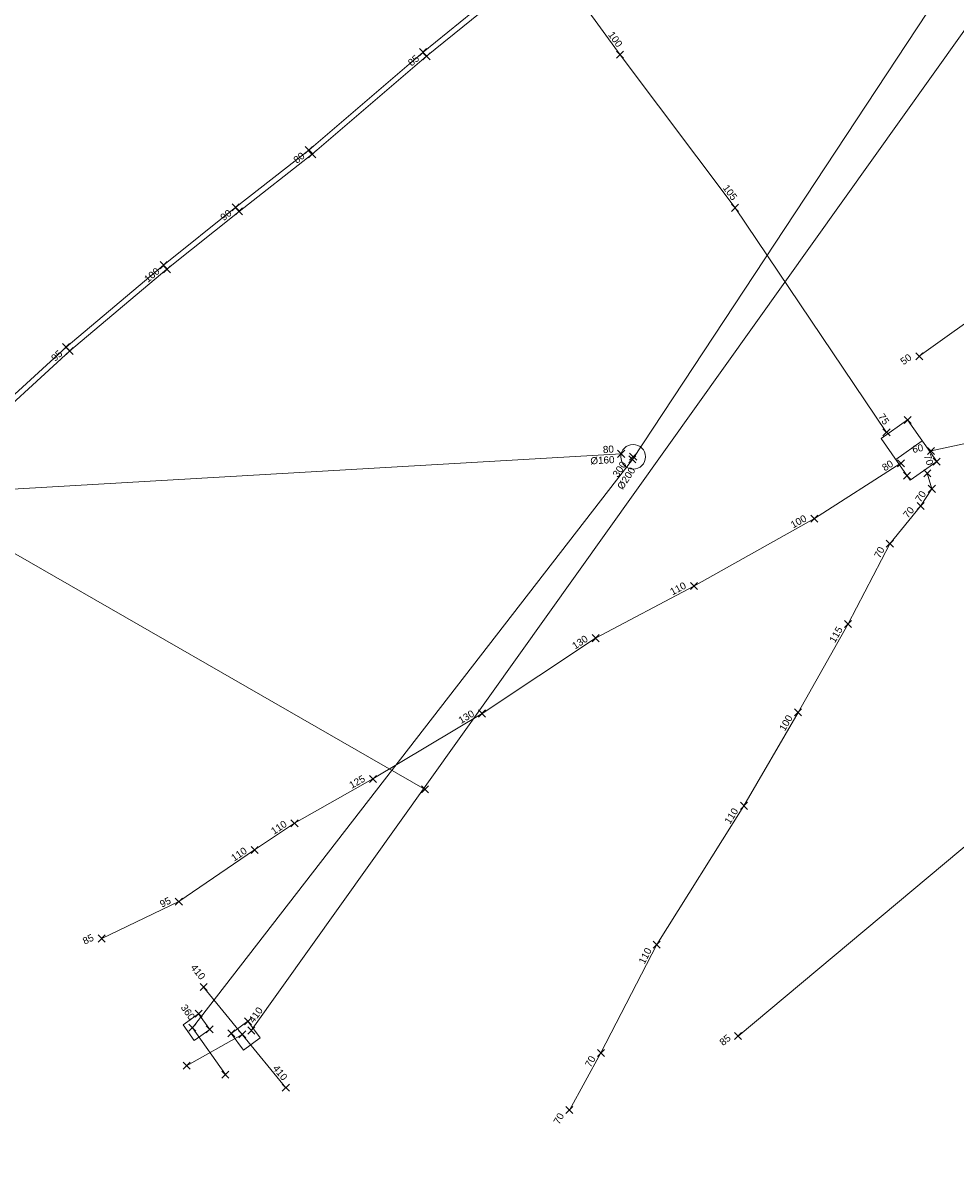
# Model space of a CAD drawing. Header units: metres. Extents: x 1575778 to 1576006, y 2263010 to 2263161.
# Tile 5 of 18: x 1575859 to 1575886, y 2263042 to 2263075. Entities that reach past the tile are written whole.
import ezdxf
from ezdxf.enums import TextEntityAlignment as Align
from ezdxf.lldxf.tags import DXFTag

# ---------------------------------------------------------------- set-up
doc = ezdxf.new("R2010")
doc.units = ezdxf.units.M
doc.header["$PDMODE"] = 3
doc.header["$PDSIZE"] = 0.1
doc.linetypes.add('TOPO_CONTINU', pattern=[0.5, 0.25, 0.25])
doc.layers.get('0').update_dxf_attribs({"lineweight": 0})
for name, color, linetype, lineweight in [('RSX_BT_LIGNES', 1, 'BT', 0), ('RSX_DIV_LIGNES', 211, 'DIVERS', 0), ('RSX_EP_LIGNES', 4, 'EP', 0), ('RSX_EU_LIGNES', 16, 'EU', 0), ('RSX_HT_LIGNES', 1, 'HT', 0), ('RSX_TEL_LIGNES', 3, 'TEL', 0), ('TOP_DALLE_RESEAU', 206, 'TOPO_CONTINU', 0), ('TOP_PLAQUE_EGOUT', 5, 'TOPO_CONTINU', 0), ('TXT_DIAM_RSX', 7, 'TOPO_CONTINU', 0), ('TXT_PROF_RSX', 7, 'TOPO_CONTINU', 0), ('XYZ_BT', 1, 'Continuous', 0), ('XYZ_DALLE_RESEAU', 7, 'TOPO_CONTINU', 0), ('XYZ_DIV', 211, 'Continuous', 0), ('XYZ_EP', 4, 'Continuous', 0), ('XYZ_EU', 16, 'Continuous', 0), ('XYZ_HT', 1, 'Continuous', 0), ('XYZ_PLAQUE_EGOUT', 7, 'TOPO_CONTINU', 0), ('XYZ_TEL', 3, 'Continuous', 0)]:
    doc.layers.add(name, color=color, linetype=linetype, lineweight=lineweight)
doc.styles.add('Romans', font='romans.SHX')
doc.styles.get("Standard").update_dxf_attribs({"font": 'arial.ttf'})
tags = doc.linetypes.add('BT', pattern='A,2.5,-0.5,["BT",Romans,S=0.2,R=0,X=-0.2,Y=-0.1],-0.5', length=3.5).pattern_tags.tags
tags[6] = DXFTag(74, 10)
tags = doc.linetypes.add('ClB', pattern='A,2.5,-0.8,["CL.B",Romans,S=0.2,R=0,X=-0.4,Y=-0.1],-0.8', length=4.1).pattern_tags.tags
tags[6] = DXFTag(74, 10)
tags = doc.linetypes.add('ClC', pattern='A,2.5,-0.8,["CL.C",Romans,S=0.2,R=0,X=-0.4,Y=-0.1],-0.8', length=4.1).pattern_tags.tags
tags[6] = DXFTag(74, 10)
tags = doc.linetypes.add('DIVERS', pattern='A,2.5,-0.6,["DIV",Romans,S=0.2,R=0,X=-0.3,Y=-0.1],-0.6', length=3.7).pattern_tags.tags
tags[6] = DXFTag(74, 10)
tags = doc.linetypes.add('EP', pattern='A,1.25,0,["►",Standard,S=0.2,R=0,X=-0.05,Y=-0.095],-0.1,1.15,-0.5,["EP",Romans,S=0.2,R=0,X=-0.2,Y=-0.1],-0.5', length=3.5).pattern_tags.tags
tags[19] = DXFTag(74, 10)
tags = doc.linetypes.add('EU', pattern='A,1.25,0,["►",Standard,S=0.2,R=0,X=-0.05,Y=-0.095],-0.1,1.15,-0.5,["EU",Romans,S=0.2,R=0,X=-0.2,Y=-0.1],-0.5', length=3.5).pattern_tags.tags
tags[19] = DXFTag(74, 10)
tags = doc.linetypes.add('HT', pattern='A,2.5,-0.5,["HT",Romans,S=0.2,R=0,X=-0.2,Y=-0.1],-0.5', length=3.5).pattern_tags.tags
tags[6] = DXFTag(74, 10)
tags = doc.linetypes.add('TEL', pattern='A,2.5,-0.6,["TEL",Romans,S=0.2,R=0,X=-0.3,Y=-0.1],-0.6', length=3.7).pattern_tags.tags
tags[6] = DXFTag(74, 10)

# ---------------------------------------------------------------- blocks, each defined once
blk = doc.blocks.new('BDU_SEMIS_MAT_ALT')
at = {"color": 0}
blk.add_point((0, 0), dxfattribs=at)
blk = doc.blocks.new('RSX_PT')
blk.add_point((0, 0))
at = {"layer": 'TXT_DIAM_RSX', "color": 0}
blk.add_attdef('DIAM', text='', height=0.2, dxfattribs=at).set_placement((-0.2, -0.15), align=Align.MIDDLE_RIGHT)
at = {"layer": 'TXT_PROF_RSX', "color": 0}
blk.add_attdef('PROF', text='', height=0.2, dxfattribs=at).set_placement((-0.2, 0.15), align=Align.MIDDLE_RIGHT)
blk = doc.blocks.new('BDU_PLAQUE_CARRE_2TAMPONS')
at = {"flags": 128}
for points in [[(0, 0), (1, 0), (1, 1), (0, 1), (0, 0)], [(0.5, 1), (0.5, 0)]]:
    blk.add_lwpolyline(points, dxfattribs=at)
blk = doc.blocks.new('BDU_PLAQUE_CARRE_1TAMPON')
at = {"flags": 128}
blk.add_lwpolyline([(0, 0), (1, 0), (1, 1), (0, 1), (0, 0)], dxfattribs=at)
blk = doc.blocks.new('BDU_PLAQUE_EGOUT_RONDE_070')
blk.add_circle((0, 0), 0.35)

msp = doc.modelspace()

# ---------------------------------------------------------------- linework, layer by layer
at = {"layer": 'RSX_BT_LIGNES', "linetype": 'BT', "flags": 128}
msp.add_lwpolyline([(1575873.613, 2263075.933), (1575870.816, 2263073.661), (1575867.577, 2263070.884), (1575865.505, 2263069.265), (1575863.464, 2263067.625), (1575860.703, 2263065.304), (1575858.017, 2263062.845), (1575856.632, 2263061.107), (1575856.235, 2263060.338), (1575855.594, 2263059.741), (1575854.186, 2263058.884)], dxfattribs=at)
at = {"layer": 'RSX_DIV_LIGNES', "linetype": 'DIVERS', "flags": 128}
msp.add_lwpolyline([(1575884.777, 2263065.157), (1575886.853, 2263066.643), (1575887.858, 2263067.492)], dxfattribs=at)
at = {"layer": 'RSX_EP_LIGNES', "linetype": 'ClB', "flags": 128}
for points in [[(1575865.852, 2263046.052), (1575891.845, 2263082.512)], [(1575857.599, 2263060.46), (1575870.778, 2263052.883)]]:
    msp.add_lwpolyline(points, dxfattribs=at)
at = {"layer": 'RSX_EP_LIGNES', "linetype": 'EP', "flags": 128}
for points in [[(1575879.644, 2263045.896), (1575887.751, 2263052.672), (1575891.181, 2263058.436)], [(1575865.595, 2263045.94), (1575864.018, 2263045.055)]]:
    msp.add_lwpolyline(points, dxfattribs=at)
at = {"layer": 'RSX_EP_LIGNES', "linetype": 'ClC', "flags": 128}
for points in [[(1575864.502, 2263047.282), (1575865.595, 2263045.94)], [(1575865.595, 2263045.94), (1575866.831, 2263044.429)]]:
    msp.add_lwpolyline(points, dxfattribs=at)
at = {"layer": 'RSX_EU_LIGNES', "linetype": 'EU', "flags": 128}
for points in [[(1575864.185, 2263046.131), (1575876.649, 2263062.235), (1575890.484, 2263083.207), (1575889.836, 2263082.516)], [(1575857.939, 2263061.326), (1575876.333, 2263062.394)]]:
    msp.add_lwpolyline(points, dxfattribs=at)
at = {"layer": 'RSX_EU_LIGNES', "linetype": 'ClC', "flags": 128}
msp.add_lwpolyline([(1575865.119, 2263044.804), (1575864.185, 2263046.131)], dxfattribs=at)
at = {"layer": 'RSX_HT_LIGNES', "linetype": 'HT', "flags": 128}
for points in [[(1575883.85, 2263063), (1575879.559, 2263069.365), (1575876.3, 2263073.702), (1575874.229, 2263076.566), (1575872.068, 2263079.212), (1575869.933, 2263081.85), (1575867.997, 2263084.476), (1575864.683, 2263088.507)], [(1575885.005, 2263061.844), (1575885.135, 2263061.402), (1575884.816, 2263060.915), (1575883.944, 2263059.847), (1575882.76, 2263057.575), (1575881.344, 2263055.068), (1575879.811, 2263052.418), (1575877.342, 2263048.485), (1575875.758, 2263045.415), (1575874.866, 2263043.796)]]:
    msp.add_lwpolyline(points, dxfattribs=at)
at = {"layer": 'RSX_TEL_LIGNES', "linetype": 'TEL', "flags": 128}
for points in [[(1575873.518, 2263076.05), (1575870.72, 2263073.776), (1575867.482, 2263071.001), (1575865.412, 2263069.382), (1575863.369, 2263067.74), (1575860.604, 2263065.417), (1575857.907, 2263062.948), (1575856.505, 2263061.189), (1575856.114, 2263060.43), (1575855.503, 2263059.861), (1575854.108, 2263059.013)], [(1575906.754, 2263041.903), (1575906.577, 2263042.568), (1575902.952, 2263047.481), (1575899.862, 2263051.612), (1575896.173, 2263056.53), (1575891.106, 2263063.502), (1575888.028, 2263063.101), (1575885.114, 2263062.474)], [(1575884.261, 2263062.126), (1575881.809, 2263060.557), (1575878.396, 2263058.646), (1575875.607, 2263057.17), (1575872.392, 2263055.035), (1575869.3, 2263053.183), (1575867.077, 2263051.924), (1575865.945, 2263051.169), (1575863.8, 2263049.707), (1575861.615, 2263048.659)]]:
    msp.add_lwpolyline(points, dxfattribs=at)

# ---------------------------------------------------------------- block references
at = {"layer": 'TOP_DALLE_RESEAU', "linetype": 'TOPO_CONTINU'}
for name, p, xscale, yscale, rotation in [('BDU_PLAQUE_CARRE_2TAMPONS', (1575885.275, 2263062.175), 1.439973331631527, 0.9171142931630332, 125.0957389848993), ('BDU_PLAQUE_CARRE_1TAMPON', (1575864.676, 2263046.084), 0.5440225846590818, 0.5440225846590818, 125.3456792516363), ('BDU_PLAQUE_CARRE_1TAMPON', (1575865.758, 2263046.314), 0.5838439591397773, 0.5838439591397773, 216.0527923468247)]:
    msp.add_blockref(name, p, dxfattribs=dict(at, xscale=xscale, yscale=yscale, rotation=rotation))
at = {"layer": 'TOP_PLAQUE_EGOUT', "linetype": 'TOPO_CONTINU'}
msp.add_blockref('BDU_PLAQUE_EGOUT_RONDE_070', (1575876.672, 2263062.31), dxfattribs=at)
at = {"layer": 'XYZ_BT', "linetype": 'Continuous'}
ref = msp.add_blockref('RSX_PT', (1575870.816, 2263073.661), dxfattribs=dict(at, rotation=40.59465186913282))
ref.add_attrib('PROF', '85', dxfattribs={"layer": 'TXT_PROF_RSX', "color": 0, "linetype": 'TOPO_CONTINU', "height": 0.2, "rotation": 40.5947}).set_placement((1575870.567, 2263073.644), align=Align.MIDDLE_RIGHT)
for p, rotation in [((1575870.816, 2263073.661), 39.10530790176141), ((1575867.577, 2263070.884), 40.59465186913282), ((1575865.505, 2263069.265), 38.01832687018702), ((1575863.464, 2263067.625), 38.78512827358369), ((1575860.703, 2263065.304), 40.04235605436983)]:
    msp.add_blockref('BDU_SEMIS_MAT_ALT', p, dxfattribs=dict(at, rotation=rotation))
ref = msp.add_blockref('RSX_PT', (1575867.577, 2263070.884), dxfattribs=dict(at, rotation=38.01832687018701))
ref.add_attrib('PROF', '80', dxfattribs={"layer": 'TXT_PROF_RSX', "color": 0, "linetype": 'TOPO_CONTINU', "height": 0.2, "rotation": 38.0183}).set_placement((1575867.327, 2263070.879), align=Align.MIDDLE_RIGHT)
ref = msp.add_blockref('RSX_PT', (1575865.505, 2263069.265), dxfattribs=dict(at, rotation=38.78512827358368))
ref.add_attrib('PROF', '90', dxfattribs={"layer": 'TXT_PROF_RSX', "color": 0, "linetype": 'TOPO_CONTINU', "height": 0.2, "rotation": 38.7851}).set_placement((1575865.255, 2263069.256), align=Align.MIDDLE_RIGHT)
ref = msp.add_blockref('RSX_PT', (1575863.464, 2263067.625), dxfattribs=dict(at, rotation=40.0423560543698))
ref.add_attrib('PROF', '100', dxfattribs={"layer": 'TXT_PROF_RSX', "color": 0, "linetype": 'TOPO_CONTINU', "height": 0.2, "rotation": 40.0424}).set_placement((1575863.214, 2263067.611), align=Align.MIDDLE_RIGHT)
ref = msp.add_blockref('RSX_PT', (1575860.703, 2263065.304), dxfattribs=dict(at, rotation=42.47940115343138))
ref.add_attrib('PROF', '95', dxfattribs={"layer": 'TXT_PROF_RSX', "color": 0, "linetype": 'TOPO_CONTINU', "height": 0.2, "rotation": 42.4794}).set_placement((1575860.454, 2263065.28), align=Align.MIDDLE_RIGHT)
at = {"layer": 'XYZ_DALLE_RESEAU', "linetype": 'TOPO_CONTINU'}
for p, rotation in [((1575884.447, 2263063.353), 305.0957389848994), ((1575885.275, 2263062.175), 305.0957389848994), ((1575884.435, 2263061.775), 305.0957389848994), ((1575864.361, 2263046.528), 305.3456792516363), ((1575864.676, 2263046.084), 305.3456792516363), ((1575865.758, 2263046.314), 36.05279234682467), ((1575865.286, 2263045.971), 36.05279234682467)]:
    msp.add_blockref('BDU_SEMIS_MAT_ALT', p, dxfattribs=dict(at, rotation=rotation))
at = {"layer": 'XYZ_DIV', "linetype": 'Continuous'}
ref = msp.add_blockref('RSX_PT', (1575884.777, 2263065.157), dxfattribs=dict(at, rotation=35.5873256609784))
ref.add_attrib('PROF', '50', dxfattribs={"layer": 'TXT_PROF_RSX', "color": 0, "linetype": 'TOPO_CONTINU', "height": 0.2, "rotation": 35.5873}).set_placement((1575884.527, 2263065.163), align=Align.MIDDLE_RIGHT)
at = {"layer": 'XYZ_DIV', "linetype": 'Continuous', "rotation": 35.5873256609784}
msp.add_blockref('BDU_SEMIS_MAT_ALT', (1575884.777, 2263065.157), dxfattribs=at)
at = {"layer": 'XYZ_EP', "linetype": 'Continuous'}
for name, p, rotation in [('BDU_SEMIS_MAT_ALT', (1575870.778, 2263052.883), 330.191675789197), ('RSX_PT', (1575870.778, 2263052.883), 330.191675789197), ('BDU_SEMIS_MAT_ALT', (1575864.502, 2263047.282), 309.1628349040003), ('BDU_SEMIS_MAT_ALT', (1575865.595, 2263045.94), 309.1628349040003), ('RSX_PT', (1575865.595, 2263045.94), 309.1628349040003), ('BDU_SEMIS_MAT_ALT', (1575865.595, 2263045.94), 309.2723856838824), ('RSX_PT', (1575865.595, 2263045.94), 309.2723856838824), ('BDU_SEMIS_MAT_ALT', (1575865.595, 2263045.94), 29.28053619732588), ('RSX_PT', (1575865.595, 2263045.94), 29.28053619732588), ('BDU_SEMIS_MAT_ALT', (1575865.852, 2263046.052), 54.51335002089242), ('BDU_SEMIS_MAT_ALT', (1575879.644, 2263045.896), 39.89185214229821), ('BDU_SEMIS_MAT_ALT', (1575864.018, 2263045.055), 29.28053619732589), ('RSX_PT', (1575864.018, 2263045.055), 29.28053619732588), ('BDU_SEMIS_MAT_ALT', (1575866.831, 2263044.429), 309.2723856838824)]:
    msp.add_blockref(name, p, dxfattribs=dict(at, rotation=rotation))
ref = msp.add_blockref('RSX_PT', (1575864.502, 2263047.282), dxfattribs=dict(at, rotation=309.1628349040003))
ref.add_attrib('PROF', '410', dxfattribs={"layer": 'TXT_PROF_RSX', "color": 0, "linetype": 'TOPO_CONTINU', "height": 0.2, "rotation": 309.1628}).set_placement((1575864.492, 2263047.532), align=Align.MIDDLE_RIGHT)
ref = msp.add_blockref('RSX_PT', (1575865.852, 2263046.052), dxfattribs=dict(at, rotation=54.51335002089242))
ref.add_attrib('PROF', '410', dxfattribs={"layer": 'TXT_PROF_RSX', "color": 0, "linetype": 'TOPO_CONTINU', "height": 0.2, "rotation": 54.5134}).set_placement((1575866.112, 2263046.683), align=Align.MIDDLE_RIGHT)
ref = msp.add_blockref('RSX_PT', (1575879.644, 2263045.896), dxfattribs=dict(at, rotation=39.8918521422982))
ref.add_attrib('PROF', '85', dxfattribs={"layer": 'TXT_PROF_RSX', "color": 0, "linetype": 'TOPO_CONTINU', "height": 0.2, "rotation": 39.8919}).set_placement((1575879.395, 2263045.883), align=Align.MIDDLE_RIGHT)
ref = msp.add_blockref('RSX_PT', (1575866.831, 2263044.429), dxfattribs=dict(at, rotation=309.2723856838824))
ref.add_attrib('PROF', '410', dxfattribs={"layer": 'TXT_PROF_RSX', "color": 0, "linetype": 'TOPO_CONTINU', "height": 0.2, "rotation": 309.2724}).set_placement((1575866.82, 2263044.678), align=Align.MIDDLE_RIGHT)
at = {"layer": 'XYZ_EU', "linetype": 'Continuous'}
ref = msp.add_blockref('RSX_PT', (1575876.333, 2263062.394), dxfattribs=dict(at, rotation=3.323760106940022))
ref.add_attrib('PROF', '80', dxfattribs={"layer": 'TXT_PROF_RSX', "color": 0, "linetype": 'TOPO_CONTINU', "height": 0.2, "rotation": 3.3238}).set_placement((1575876.125, 2263062.532), align=Align.MIDDLE_RIGHT)
ref.add_attrib('DIAM', '%%C160', dxfattribs={"layer": 'TXT_DIAM_RSX', "color": 0, "linetype": 'TOPO_CONTINU', "height": 0.2, "rotation": 3.3238}).set_placement((1575876.142, 2263062.233), align=Align.MIDDLE_RIGHT)
ref = msp.add_blockref('RSX_PT', (1575876.649, 2263062.235), dxfattribs=dict(at, rotation=56.5879604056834))
ref.add_attrib('PROF', '300', dxfattribs={"layer": 'TXT_PROF_RSX', "color": 0, "linetype": 'TOPO_CONTINU', "height": 0.2, "rotation": 56.588}).set_placement((1575876.414, 2263062.151), align=Align.MIDDLE_RIGHT)
ref.add_attrib('DIAM', '%%C200', dxfattribs={"layer": 'TXT_DIAM_RSX', "color": 0, "linetype": 'TOPO_CONTINU', "height": 0.2, "rotation": 56.588}).set_placement((1575876.664, 2263061.986), align=Align.MIDDLE_RIGHT)
for name, p, rotation in [('BDU_SEMIS_MAT_ALT', (1575876.333, 2263062.394), 3.323760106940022), ('BDU_SEMIS_MAT_ALT', (1575876.649, 2263062.235), 56.5879604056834), ('BDU_SEMIS_MAT_ALT', (1575864.185, 2263046.131), 305.151681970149), ('BDU_SEMIS_MAT_ALT', (1575864.185, 2263046.131), 52.26162371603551), ('RSX_PT', (1575864.185, 2263046.131), 52.26162371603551), ('BDU_SEMIS_MAT_ALT', (1575865.119, 2263044.804), 305.151681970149), ('RSX_PT', (1575865.119, 2263044.804), 305.151681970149)]:
    msp.add_blockref(name, p, dxfattribs=dict(at, rotation=rotation))
ref = msp.add_blockref('RSX_PT', (1575864.185, 2263046.131), dxfattribs=dict(at, rotation=305.151681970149))
ref.add_attrib('PROF', '360', dxfattribs={"layer": 'TXT_PROF_RSX', "color": 0, "linetype": 'TOPO_CONTINU', "height": 0.2, "rotation": 305.1517}).set_placement((1575864.192, 2263046.381), align=Align.MIDDLE_RIGHT)
at = {"layer": 'XYZ_HT', "linetype": 'Continuous'}
ref = msp.add_blockref('RSX_PT', (1575876.3, 2263073.702), dxfattribs=dict(at, rotation=305.8648896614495))
ref.add_attrib('PROF', '100', dxfattribs={"layer": 'TXT_PROF_RSX', "color": 0, "linetype": 'TOPO_CONTINU', "height": 0.2, "rotation": 305.8649}).set_placement((1575876.305, 2263073.952), align=Align.MIDDLE_RIGHT)
for p, rotation in [((1575876.3, 2263073.702), 306.9275589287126), ((1575879.559, 2263069.365), 303.9820074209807), ((1575883.85, 2263063), 303.9820074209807), ((1575885.005, 2263061.844), 286.3800575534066), ((1575885.135, 2263061.402), 286.3800575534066), ((1575884.816, 2263060.915), 56.76563879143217), ((1575883.944, 2263059.847), 50.77135787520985), ((1575882.76, 2263057.575), 62.48238427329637), ((1575881.344, 2263055.068), 60.53310908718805), ((1575879.811, 2263052.418), 59.94754820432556), ((1575877.342, 2263048.485), 57.88641483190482), ((1575875.758, 2263045.415), 62.70335485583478), ((1575874.866, 2263043.796), 61.16691443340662)]:
    msp.add_blockref('BDU_SEMIS_MAT_ALT', p, dxfattribs=dict(at, rotation=rotation))
ref = msp.add_blockref('RSX_PT', (1575879.559, 2263069.365), dxfattribs=dict(at, rotation=306.9275589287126))
ref.add_attrib('PROF', '105', dxfattribs={"layer": 'TXT_PROF_RSX', "color": 0, "linetype": 'TOPO_CONTINU', "height": 0.2, "rotation": 306.9276}).set_placement((1575879.559, 2263069.615), align=Align.MIDDLE_RIGHT)
ref = msp.add_blockref('RSX_PT', (1575883.85, 2263063), dxfattribs=dict(at, rotation=303.9820074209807))
ref.add_attrib('PROF', '75', dxfattribs={"layer": 'TXT_PROF_RSX', "color": 0, "linetype": 'TOPO_CONTINU', "height": 0.2, "rotation": 303.982}).set_placement((1575883.862, 2263063.25), align=Align.MIDDLE_RIGHT)
ref = msp.add_blockref('RSX_PT', (1575885.005, 2263061.844), dxfattribs=dict(at, rotation=286.3800575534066))
ref.add_attrib('PROF', '70', dxfattribs={"layer": 'TXT_PROF_RSX', "color": 0, "linetype": 'TOPO_CONTINU', "height": 0.2, "rotation": 286.3801}).set_placement((1575885.093, 2263062.078), align=Align.MIDDLE_RIGHT)
ref = msp.add_blockref('RSX_PT', (1575885.135, 2263061.402), dxfattribs=dict(at, rotation=56.76563879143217))
ref.add_attrib('PROF', '70', dxfattribs={"layer": 'TXT_PROF_RSX', "color": 0, "linetype": 'TOPO_CONTINU', "height": 0.2, "rotation": 56.7656}).set_placement((1575884.9, 2263061.317), align=Align.MIDDLE_RIGHT)
ref = msp.add_blockref('RSX_PT', (1575884.816, 2263060.915), dxfattribs=dict(at, rotation=50.77135787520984))
ref.add_attrib('PROF', '70', dxfattribs={"layer": 'TXT_PROF_RSX', "color": 0, "linetype": 'TOPO_CONTINU', "height": 0.2, "rotation": 50.7714}).set_placement((1575884.573, 2263060.855), align=Align.MIDDLE_RIGHT)
ref = msp.add_blockref('RSX_PT', (1575883.944, 2263059.847), dxfattribs=dict(at, rotation=62.48238427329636))
ref.add_attrib('PROF', '70', dxfattribs={"layer": 'TXT_PROF_RSX', "color": 0, "linetype": 'TOPO_CONTINU', "height": 0.2, "rotation": 62.4824}).set_placement((1575883.718, 2263059.739), align=Align.MIDDLE_RIGHT)
ref = msp.add_blockref('RSX_PT', (1575882.76, 2263057.575), dxfattribs=dict(at, rotation=60.53310908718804))
ref.add_attrib('PROF', '115', dxfattribs={"layer": 'TXT_PROF_RSX', "color": 0, "linetype": 'TOPO_CONTINU', "height": 0.2, "rotation": 60.5331}).set_placement((1575882.531, 2263057.474), align=Align.MIDDLE_RIGHT)
ref = msp.add_blockref('RSX_PT', (1575881.344, 2263055.068), dxfattribs=dict(at, rotation=59.94754820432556))
ref.add_attrib('PROF', '100', dxfattribs={"layer": 'TXT_PROF_RSX', "color": 0, "linetype": 'TOPO_CONTINU', "height": 0.2, "rotation": 59.9475}).set_placement((1575881.114, 2263054.97), align=Align.MIDDLE_RIGHT)
ref = msp.add_blockref('RSX_PT', (1575879.811, 2263052.418), dxfattribs=dict(at, rotation=57.88641483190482))
ref.add_attrib('PROF', '110', dxfattribs={"layer": 'TXT_PROF_RSX', "color": 0, "linetype": 'TOPO_CONTINU', "height": 0.2, "rotation": 57.8864}).set_placement((1575879.577, 2263052.329), align=Align.MIDDLE_RIGHT)
ref = msp.add_blockref('RSX_PT', (1575877.342, 2263048.485), dxfattribs=dict(at, rotation=62.70335485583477))
ref.add_attrib('PROF', '110', dxfattribs={"layer": 'TXT_PROF_RSX', "color": 0, "linetype": 'TOPO_CONTINU', "height": 0.2, "rotation": 62.7034}).set_placement((1575877.117, 2263048.376), align=Align.MIDDLE_RIGHT)
ref = msp.add_blockref('RSX_PT', (1575875.758, 2263045.415), dxfattribs=dict(at, rotation=61.16691443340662))
ref.add_attrib('PROF', '70', dxfattribs={"layer": 'TXT_PROF_RSX', "color": 0, "linetype": 'TOPO_CONTINU', "height": 0.2, "rotation": 61.1669}).set_placement((1575875.53, 2263045.312), align=Align.MIDDLE_RIGHT)
ref = msp.add_blockref('RSX_PT', (1575874.866, 2263043.796), dxfattribs=dict(at, rotation=61.16691443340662))
ref.add_attrib('PROF', '70', dxfattribs={"layer": 'TXT_PROF_RSX', "color": 0, "linetype": 'TOPO_CONTINU', "height": 0.2, "rotation": 61.1669}).set_placement((1575874.638, 2263043.693), align=Align.MIDDLE_RIGHT)
at = {"layer": 'XYZ_PLAQUE_EGOUT', "linetype": 'TOPO_CONTINU'}
msp.add_blockref('BDU_SEMIS_MAT_ALT', (1575876.672, 2263062.31), dxfattribs=at)
at = {"layer": 'XYZ_TEL', "linetype": 'Continuous'}
for name, p, rotation in [('BDU_SEMIS_MAT_ALT', (1575870.72, 2263073.776), 39.10530790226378), ('RSX_PT', (1575870.72, 2263073.776), 40.59465186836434), ('BDU_SEMIS_MAT_ALT', (1575867.482, 2263071.001), 40.59465186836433), ('RSX_PT', (1575867.482, 2263071.001), 38.01832686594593), ('BDU_SEMIS_MAT_ALT', (1575865.412, 2263069.382), 38.01832686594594), ('RSX_PT', (1575865.412, 2263069.382), 38.78512827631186), ('BDU_SEMIS_MAT_ALT', (1575863.369, 2263067.74), 38.78512827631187), ('RSX_PT', (1575863.369, 2263067.74), 40.04235605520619), ('BDU_SEMIS_MAT_ALT', (1575860.604, 2263065.417), 40.04235605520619), ('RSX_PT', (1575860.604, 2263065.417), 42.47940115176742), ('BDU_SEMIS_MAT_ALT', (1575885.114, 2263062.474), 12.1537869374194), ('BDU_SEMIS_MAT_ALT', (1575884.261, 2263062.126), 32.60432489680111), ('BDU_SEMIS_MAT_ALT', (1575881.809, 2263060.557), 32.60432489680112), ('BDU_SEMIS_MAT_ALT', (1575878.396, 2263058.646), 29.24831060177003), ('BDU_SEMIS_MAT_ALT', (1575875.607, 2263057.17), 27.89225662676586), ('BDU_SEMIS_MAT_ALT', (1575872.392, 2263055.035), 33.58385866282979), ('BDU_SEMIS_MAT_ALT', (1575869.3, 2263053.183), 30.92453794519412), ('BDU_SEMIS_MAT_ALT', (1575867.077, 2263051.924), 29.53418450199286), ('BDU_SEMIS_MAT_ALT', (1575865.945, 2263051.169), 33.68957853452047), ('BDU_SEMIS_MAT_ALT', (1575863.8, 2263049.707), 34.2800269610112), ('BDU_SEMIS_MAT_ALT', (1575861.615, 2263048.659), 25.6293641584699)]:
    msp.add_blockref(name, p, dxfattribs=dict(at, rotation=rotation))
ref = msp.add_blockref('RSX_PT', (1575885.114, 2263062.474), dxfattribs=dict(at, rotation=12.1537869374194))
ref.add_attrib('PROF', '60', dxfattribs={"layer": 'TXT_PROF_RSX', "color": 0, "linetype": 'TOPO_CONTINU', "height": 0.2, "rotation": 12.1538}).set_placement((1575884.886, 2263062.578), align=Align.MIDDLE_RIGHT)
ref = msp.add_blockref('RSX_PT', (1575884.261, 2263062.126), dxfattribs=dict(at, rotation=32.60432489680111))
ref.add_attrib('PROF', '80', dxfattribs={"layer": 'TXT_PROF_RSX', "color": 0, "linetype": 'TOPO_CONTINU', "height": 0.2, "rotation": 32.6043}).set_placement((1575884.012, 2263062.145), align=Align.MIDDLE_RIGHT)
ref = msp.add_blockref('RSX_PT', (1575881.809, 2263060.557), dxfattribs=dict(at, rotation=29.24831060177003))
ref.add_attrib('PROF', '100', dxfattribs={"layer": 'TXT_PROF_RSX', "color": 0, "linetype": 'TOPO_CONTINU', "height": 0.2, "rotation": 29.2483}).set_placement((1575881.561, 2263060.591), align=Align.MIDDLE_RIGHT)
ref = msp.add_blockref('RSX_PT', (1575878.396, 2263058.646), dxfattribs=dict(at, rotation=27.89225662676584))
ref.add_attrib('PROF', '110', dxfattribs={"layer": 'TXT_PROF_RSX', "color": 0, "linetype": 'TOPO_CONTINU', "height": 0.2, "rotation": 27.8923}).set_placement((1575878.149, 2263058.685), align=Align.MIDDLE_RIGHT)
ref = msp.add_blockref('RSX_PT', (1575875.607, 2263057.17), dxfattribs=dict(at, rotation=33.58385866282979))
ref.add_attrib('PROF', '130', dxfattribs={"layer": 'TXT_PROF_RSX', "color": 0, "linetype": 'TOPO_CONTINU', "height": 0.2, "rotation": 33.5839}).set_placement((1575875.358, 2263057.185), align=Align.MIDDLE_RIGHT)
ref = msp.add_blockref('RSX_PT', (1575872.392, 2263055.035), dxfattribs=dict(at, rotation=30.92453794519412))
ref.add_attrib('PROF', '130', dxfattribs={"layer": 'TXT_PROF_RSX', "color": 0, "linetype": 'TOPO_CONTINU', "height": 0.2, "rotation": 30.9245}).set_placement((1575872.143, 2263055.061), align=Align.MIDDLE_RIGHT)
ref = msp.add_blockref('RSX_PT', (1575869.3, 2263053.183), dxfattribs=dict(at, rotation=29.53418450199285))
ref.add_attrib('PROF', '125', dxfattribs={"layer": 'TXT_PROF_RSX', "color": 0, "linetype": 'TOPO_CONTINU', "height": 0.2, "rotation": 29.5342}).set_placement((1575869.052, 2263053.215), align=Align.MIDDLE_RIGHT)
ref = msp.add_blockref('RSX_PT', (1575867.077, 2263051.924), dxfattribs=dict(at, rotation=33.68957853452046))
ref.add_attrib('PROF', '110', dxfattribs={"layer": 'TXT_PROF_RSX', "color": 0, "linetype": 'TOPO_CONTINU', "height": 0.2, "rotation": 33.6896}).set_placement((1575866.827, 2263051.937), align=Align.MIDDLE_RIGHT)
ref = msp.add_blockref('RSX_PT', (1575865.945, 2263051.169), dxfattribs=dict(at, rotation=34.2800269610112))
ref.add_attrib('PROF', '110', dxfattribs={"layer": 'TXT_PROF_RSX', "color": 0, "linetype": 'TOPO_CONTINU', "height": 0.2, "rotation": 34.28}).set_placement((1575865.695, 2263051.18), align=Align.MIDDLE_RIGHT)
ref = msp.add_blockref('RSX_PT', (1575863.8, 2263049.707), dxfattribs=dict(at, rotation=25.6293641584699))
ref.add_attrib('PROF', '95', dxfattribs={"layer": 'TXT_PROF_RSX', "color": 0, "linetype": 'TOPO_CONTINU', "height": 0.2, "rotation": 25.6294}).set_placement((1575863.555, 2263049.756), align=Align.MIDDLE_RIGHT)
ref = msp.add_blockref('RSX_PT', (1575861.615, 2263048.659), dxfattribs=dict(at, rotation=25.6293641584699))
ref.add_attrib('PROF', '85', dxfattribs={"layer": 'TXT_PROF_RSX', "color": 0, "linetype": 'TOPO_CONTINU', "height": 0.2, "rotation": 25.6294}).set_placement((1575861.37, 2263048.707), align=Align.MIDDLE_RIGHT)

doc.saveas('drawing.dxf')
